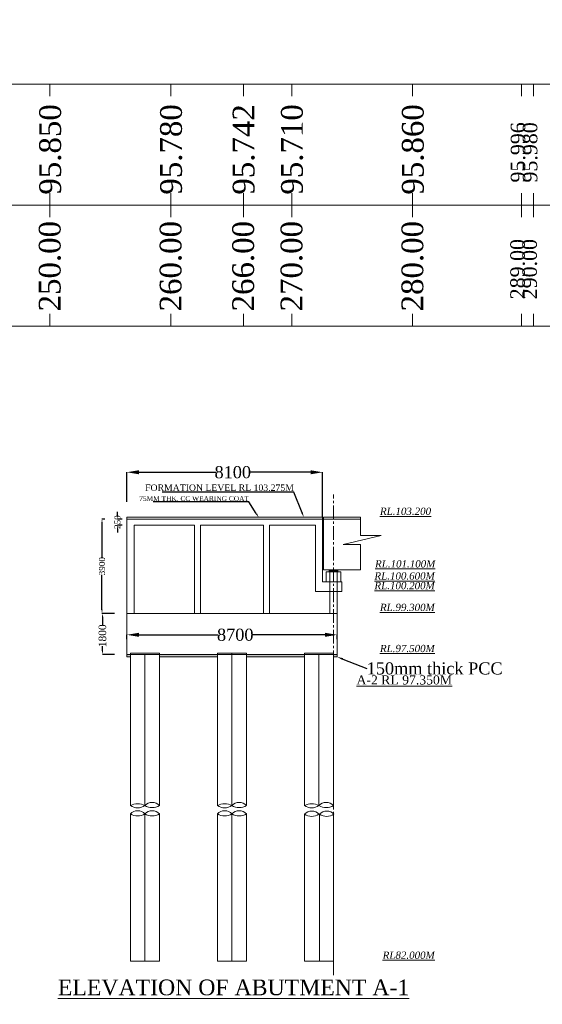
# Model space of a CAD drawing. Header units: millimetres. Extents: x -20950785 to 389010297, y -11535949 to 14056629.
# Tile 244 of 256: x 13430848 to 13474079, y -1586428 to -1504993. Entities that reach past the tile are written whole.
import ezdxf
from ezdxf import colors
from ezdxf.entities.mleader import LeaderData, LeaderLine
from ezdxf.math import Vec2, Vec3

# ---------------------------------------------------------------- set-up
doc = ezdxf.new("R2010")
doc.units = ezdxf.units.MM
doc.header["$LTSCALE"] = 60
doc.header["$MEASUREMENT"] = 0
doc.linetypes.add('CENTER2', pattern=[28.575, 19.05, -3.175, 3.175, -3.175])
doc.layers.add('TEXT', color=7, linetype='Continuous')
doc.styles.add('PDF Arial Bold', font='times.ttf')
doc.styles.add('style1', font='txt.shx', dxfattribs={"height": 1})
doc.dimstyles.get("Standard").update_dxf_attribs({"dimtxt": 400, "dimasz": 215, "dimexe": 0.18, "dimexo": 0.0625, "dimgap": 0.09, "dimtad": 0, "dimtih": 1, "dimtoh": 1, "dimdec": 0, "dimzin": 4, "dimdsep": 46, "dimtxsty": 'Standard', "dimblk": 'OPEN90', "dimcen": 0, "dimadec": 0, "dimazin": 1, "dimtfac": 1, "dimtdec": 0, "dimtix": 1, "dimtofl": 0, "dimtmove": 0, "dimatfit": 3, "dimldrblk": 'OPEN30', "dimfxl": 1, "dimtolj": 1, "dimtzin": 0, "dimarcsym": 0})

# ---------------------------------------------------------------- blocks, each defined once
blk = doc.blocks.new('*D1294')
at = {"color": 0, "linetype": 'Continuous', "lineweight": -2, "ltscale": 2, "transparency": 16777216}
for p, q in [((13438700, -1554093), (13437694, -1554093)), ((13437694, -1554393), (13437694, -1555095)), ((13437694, -1557193), (13437694, -1556800)), ((13438700, -1557493), (13437694, -1557493))]:
    blk.add_line(p, q, dxfattribs=at)
at = {"color": 0, "linetype": 'Continuous', "lineweight": 9, "ltscale": 2, "transparency": 16777216}
for points in [[(13437644, -1554393), (13437744, -1554393), (13437694, -1554093)], [(13437644, -1557193), (13437744, -1557193), (13437694, -1557493)]]:
    blk.add_solid(points, dxfattribs=at)
at = {"layer": 'Defpoints', "color": 0, "linetype": 'Continuous', "lineweight": 9, "ltscale": 2, "transparency": 16777216}
for p in [(13438700, -1554093), (13437694, -1557493), (13438700, -1557493)]:
    blk.add_point(p, dxfattribs=at)
at = {"color": 0, "linetype": 'Continuous', "lineweight": 9, "ltscale": 2, "transparency": 16777216, "insert": (13437694, -1555948), "char_height": 500, "attachment_point": 5, "rotation": 90, "style": 'PDF Arial Bold'}
blk.add_mtext('\\A1;{\\H1.25x;1800}', dxfattribs=at)
blk = doc.blocks.new('*D1296')
at = {"color": 0, "linetype": 'Continuous', "lineweight": -2, "ltscale": 2, "transparency": 16777216}
for p, q in [((13438934, -1545999), (13438934, -1545699)), ((13439312, -1546299), (13438934, -1546299)), ((13439320, -1546799), (13438934, -1546799)), ((13438934, -1547099), (13438934, -1547399))]:
    blk.add_line(p, q, dxfattribs=at)
at = {"color": 0, "linetype": 'Continuous', "lineweight": 9, "ltscale": 2, "transparency": 16777216}
for points in [[(13438884, -1545999), (13438984, -1545999), (13438934, -1546299)], [(13438884, -1547099), (13438984, -1547099), (13438934, -1546799)]]:
    blk.add_solid(points, dxfattribs=at)
at = {"layer": 'Defpoints', "color": 0, "linetype": 'Continuous', "lineweight": 9, "ltscale": 2, "transparency": 16777216}
for p in [(13438934, -1546299), (13439313, -1546299), (13439320, -1546799)]:
    blk.add_point(p, dxfattribs=at)
at = {"color": 0, "linetype": 'Continuous', "lineweight": 9, "ltscale": 2, "transparency": 16777216, "insert": (13438934, -1546549), "char_height": 500, "attachment_point": 5, "rotation": 90, "style": 'PDF Arial Bold'}
blk.add_mtext('\\A1;250', dxfattribs=at)
blk = doc.blocks.new('*D1297')
at = {"color": 0, "linetype": 'Continuous', "lineweight": -2, "ltscale": 2, "transparency": 16777216}
for p, q in [((13437898, -1546293), (13437655, -1546293)), ((13437655, -1546593), (13437655, -1549483)), ((13437655, -1553793), (13437655, -1550903)), ((13437898, -1554093), (13437655, -1554093))]:
    blk.add_line(p, q, dxfattribs=at)
at = {"color": 0, "linetype": 'Continuous', "lineweight": 9, "ltscale": 2, "transparency": 16777216}
for points in [[(13437605, -1546593), (13437705, -1546593), (13437655, -1546293)], [(13437605, -1553793), (13437705, -1553793), (13437655, -1554093)]]:
    blk.add_solid(points, dxfattribs=at)
at = {"layer": 'Defpoints', "color": 0, "linetype": 'Continuous', "lineweight": 9, "ltscale": 2, "transparency": 16777216}
for p in [(13437898, -1546293), (13437655, -1554093), (13437898, -1554093)]:
    blk.add_point(p, dxfattribs=at)
at = {"color": 0, "linetype": 'Continuous', "lineweight": 9, "ltscale": 2, "transparency": 16777216, "insert": (13437655, -1550193), "char_height": 500, "attachment_point": 5, "rotation": 90, "style": 'PDF Arial Bold'}
blk.add_mtext('\\A1;3900', dxfattribs=at)
blk = doc.blocks.new('*D1239')
at = {"color": 0, "linetype": 'Continuous', "lineweight": -2, "ltscale": 2, "transparency": 16777216}
for p, q in [((13439706, -1556223), (13439706, -1555868)), ((13440706, -1555868), (13447275, -1555868)), ((13456105, -1555868), (13450086, -1555868)), ((13457105, -1556223), (13457105, -1555868))]:
    blk.add_line(p, q, dxfattribs=at)
at = {"color": 0, "linetype": 'Continuous', "lineweight": 9, "ltscale": 2, "transparency": 16777216}
for points in [[(13440706, -1555701), (13440706, -1556035), (13439706, -1555868)], [(13456105, -1555701), (13456105, -1556035), (13457105, -1555868)]]:
    blk.add_solid(points, dxfattribs=at)
at = {"layer": 'Defpoints', "color": 0, "linetype": 'Continuous', "lineweight": 9, "ltscale": 2, "transparency": 16777216}
for p in [(13439706, -1556223), (13457105, -1555868), (13457105, -1556223)]:
    blk.add_point(p, dxfattribs=at)
at = {"color": 0, "linetype": 'Continuous', "lineweight": 9, "ltscale": 2, "transparency": 16777216, "insert": (13448680, -1555868), "char_height": 1000, "attachment_point": 5, "style": 'PDF Arial Bold'}
blk.add_mtext('\\A1;8700', dxfattribs=at)
blk = doc.blocks.new('*D1370')
at = {"color": 0, "linetype": 'Continuous', "lineweight": -2, "ltscale": 2, "transparency": 16777216}
for p, q in [((13439706, -1544873), (13439706, -1542424)), ((13440706, -1542424), (13447069, -1542424)), ((13454906, -1542424), (13449880, -1542424)), ((13455906, -1546143), (13455906, -1542424))]:
    blk.add_line(p, q, dxfattribs=at)
at = {"color": 0, "linetype": 'Continuous', "lineweight": 9, "ltscale": 2, "transparency": 16777216}
for points in [[(13440706, -1542258), (13440706, -1542591), (13439706, -1542424)], [(13454906, -1542258), (13454906, -1542591), (13455906, -1542424)]]:
    blk.add_solid(points, dxfattribs=at)
at = {"layer": 'Defpoints', "color": 0, "linetype": 'Continuous', "lineweight": 9, "ltscale": 2, "transparency": 16777216}
for p in [(13455906, -1542424), (13439706, -1544873), (13455906, -1546143)]:
    blk.add_point(p, dxfattribs=at)
at = {"color": 0, "linetype": 'Continuous', "lineweight": 9, "ltscale": 2, "transparency": 16777216, "insert": (13448474, -1542424), "char_height": 1000, "attachment_point": 5, "style": 'PDF Arial Bold'}
blk.add_mtext('\\A1;8100', dxfattribs=at)

msp = doc.modelspace()

# ---------------------------------------------------------------- hatches: boundary and pattern name
at = {"linetype": 'Continuous', "lineweight": 9, "ltscale": 2}
h = msp.add_hatch(dxfattribs=at)
h.set_pattern_fill('ANSI31', scale=2)
h.set_pattern_definition([(45, (-10683554.84971, 1884829.87648), (-0.1767766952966, 0.1767766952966), [])])
h.paths.add_polyline_path([(13456805.5, -1550493), (13456455.5, -1550493), (13456455.5, -1550653), (13456805.5, -1550653)])
h.paths.add_polyline_path([(13457155.5, -1550493), (13456805.5, -1550493), (13456805.5, -1550653), (13457155.5, -1550653)])
at = {"linetype": 'Continuous', "lineweight": 9}
h = msp.add_hatch(dxfattribs=at)
h.set_pattern_fill('AR-CONC', scale=50, style=0)
h.set_pattern_definition([(50, (13419661.45, -1645599.05), (358.6301, -31.3761), [37.5, -412.5]), (355, (13419661.45, -1645599.05), (-69.3757, 376.096), [30, -330]), (100.4514, (13419691.33, -1645601.67), (289.2547, 344.7198), [31.8701, -350.571]), (46.1842, (13419661.45, -1645499.05), (533.6205, -82.7595), [56.25, -618.75]), (96.6356, (13419705.9, -1645505.95), (467.3314, 487.059), [47.805, -525.8565]), (351.1842, (13419661.45, -1645499.05), (467.331, 487.0593), [45, -495]), (21, (13419711.45, -1645524.05), (298.4535, -201.3094), [37.5, -412.5]), (326, (13419711.45, -1645524.05), (121.6577, 362.575), [30, -330]), (71.4514, (13419736.32, -1645540.83), (420.1113, 161.2652), [31.8701, -350.571]), (37.5, (13419661.45, -1645599.05), (6.07993, 166.44693), [0, -326, 0, -335, 0, -331.25]), (7.5, (13419661.45, -1645599.05), (131.53477, 197.20586), [0, -191, 0, -318.5, 0, -126.25]), (327.5, (13419549.95, -1645599.05), (266.91122, -11.27744), [0, -125, 0, -390, 0, -517.5]), (317.5, (13419499.95, -1645599.05), (291.5931, 50.0525), [0, -162.5, 0, -259, 0, -367.5])])
h.paths.add_polyline_path([(13447205.5, -1557493), (13442405.5, -1557493), (13442405.5, -1557693), (13447205.5, -1557693)])
h.paths.add_polyline_path([(13440005.5, -1557493), (13439705.5, -1557493), (13439705.5, -1557693), (13440005.5, -1557693)])
h.paths.add_polyline_path([(13454405.5, -1557493), (13449605.5, -1557493), (13449605.5, -1557693), (13454405.5, -1557693)])
h.paths.add_polyline_path([(13457105.5, -1557493), (13456805.5, -1557493), (13456805.5, -1557693), (13457105.5, -1557693)])

# ---------------------------------------------------------------- linework, layer by layer
at = {"color": 7, "linetype": 'Continuous', "lineweight": 9, "ltscale": 2}
for p, q in [((13423352.55, -1510330.02), (13443352.55, -1510330.02)), ((13433352.55, -1510330.02), (13433352.55, -1511330.02)), ((13443352.55, -1510330.02), (13463352.55, -1510330.02)), ((13443352.55, -1510330.02), (13443352.55, -1511330.02)), ((13449352.55, -1510330.02), (13449352.55, -1511330.02)), ((13453352.55, -1510330.02), (13453352.55, -1511330.02)), ((13463352.55, -1510330.02), (13483352.55, -1510330.02)), ((13463352.55, -1510330.02), (13463352.55, -1511330.02)), ((13472352.55, -1510330.02), (13472352.55, -1511330.02)), ((13473352.55, -1510330.02), (13473352.55, -1511330.02)), ((13433352.55, -1519330.02), (13433352.55, -1521330.02)), ((13443352.55, -1519330.02), (13443352.55, -1521330.02)), ((13449352.55, -1519330.02), (13449352.55, -1521330.02)), ((13453352.55, -1519330.02), (13453352.55, -1521330.02)), ((13463352.55, -1519330.02), (13463352.55, -1521330.02)), ((13472352.55, -1519330.02), (13472352.55, -1521330.02)), ((13473352.55, -1519330.02), (13473352.55, -1521330.02)), ((13383352.55, -1520330.02), (13583352.55, -1520330.02)), ((13433352.55, -1529330.02), (13433352.55, -1530330.02)), ((13443352.55, -1529330.02), (13443352.55, -1530330.02)), ((13449352.55, -1529330.02), (13449352.55, -1530330.02)), ((13453352.55, -1529330.02), (13453352.55, -1530330.02)), ((13463352.55, -1529330.02), (13463352.55, -1530330.02)), ((13472352.55, -1529330.02), (13472352.55, -1530330.02)), ((13473352.55, -1529330.02), (13473352.55, -1530330.02)), ((13443352.55, -1530330.02), (13423352.55, -1530330.02)), ((13463352.55, -1530330.02), (13443352.55, -1530330.02)), ((13483352.55, -1530330.02), (13463352.55, -1530330.02)), ((13439705.5, -1546293), (13439705.5, -1546143)), ((13455985.5, -1550493), (13455985.5, -1546143)), ((13455985.5, -1546143), (13459029.17, -1546143)), ((13455985.5, -1546293), (13459029.17, -1546293)), ((13459029.17, -1546143), (13459029.17, -1547642.14)), ((13460738.17, -1547642.14), (13457607.83, -1548401.14)), ((13459029.17, -1547642.14), (13460738.17, -1547642.14)), ((13457607.83, -1548401.14), (13459029.17, -1548401.14)), ((13459029.17, -1548401.14), (13459029.17, -1550493)), ((13459029.17, -1550493), (13455985.5, -1550493)), ((13456455.5, -1550493), (13457155.5, -1550493)), ((13456455.5, -1550493), (13456455.5, -1550653)), ((13457155.5, -1550493), (13457155.5, -1550653)), ((13457105.5, -1554093), (13457105.5, -1557493)), ((13440005.5, -1582860.47), (13442405.5, -1582860.47)), ((13447205.5, -1582860.47), (13449605.5, -1582860.47)), ((13454405.5, -1582860.47), (13456805.5, -1582860.47))]:
    msp.add_line(p, q, dxfattribs=at)
at = {"linetype": 'CENTER2', "lineweight": 9}
msp.add_line((13456805.5, -1584023.81), (13456805.5, -1544255.12), dxfattribs=at)
at = {"color": 7, "linetype": 'Continuous', "lineweight": 9}
for p, q in [((13455305.5, -1546143), (13439705.5, -1546143)), ((13439705.5, -1546293), (13439705.5, -1554093)), ((13439705.5, -1554093), (13439705.5, -1546293)), ((13455305.5, -1546293), (13439705.5, -1546293)), ((13455905.5, -1546143), (13455305.5, -1546143)), ((13455905.5, -1546293), (13455305.5, -1546293)), ((13455905.5, -1546293), (13455905.5, -1546143)), ((13455905.5, -1551493), (13455905.5, -1546286.65)), ((13455985.5, -1546293), (13455985.5, -1546163)), ((13445305.5, -1546793), (13440305.5, -1546793)), ((13440305.5, -1554093), (13440305.5, -1546793)), ((13440305.5, -1548916.65), (13440305.5, -1546893)), ((13445305.5, -1554093), (13445305.5, -1546793)), ((13451005.5, -1546793), (13445805.5, -1546793)), ((13445805.5, -1554093), (13445805.5, -1546793)), ((13451005.5, -1554093), (13451005.5, -1546793)), ((13455305.5, -1546793), (13451505.5, -1546793)), ((13451505.5, -1554093), (13451505.5, -1546793)), ((13455305.5, -1546793), (13455305.5, -1552293)), ((13440305.5, -1554093), (13440305.5, -1549516.65)), ((13456505.5, -1554093), (13456505.5, -1550493)), ((13457105.5, -1554093), (13457105.5, -1550493)), ((13457105.5, -1554093), (13457105.5, -1550493)), ((13457405.5, -1550653), (13456205.5, -1550653)), ((13456205.5, -1550653), (13456205.5, -1551493)), ((13457405.5, -1551493), (13457405.5, -1550653)), ((13455905.5, -1551493), (13456655.5, -1551493)), ((13456655.5, -1551493), (13457505.5, -1551493)), ((13457505.5, -1551493), (13457505.5, -1552293)), ((13457505.5, -1552293), (13455305.5, -1552293)), ((13439705.5, -1554093), (13440305.5, -1554093)), ((13457105.5, -1554093), (13439705.5, -1554093)), ((13457105.5, -1554093), (13439705.5, -1554093)), ((13439705.5, -1557693), (13439705.5, -1554093)), ((13444705.5, -1554093), (13445305.5, -1554093)), ((13449705.5, -1554093), (13450305.5, -1554093)), ((13454705.5, -1554093), (13455305.5, -1554093)), ((13456505.5, -1554093), (13457105.5, -1554093)), ((13439705.5, -1557216.8), (13439705.5, -1557293)), ((13457105.5, -1557493), (13439705.5, -1557493)), ((13440005.5, -1557693), (13439705.5, -1557693)), ((13442405.5, -1557393), (13440005.5, -1557393)), ((13440005.5, -1569992.38), (13440005.5, -1557393)), ((13442405.5, -1569992.38), (13442405.5, -1557393)), ((13447205.5, -1557693), (13442405.5, -1557693)), ((13449605.5, -1557393), (13447205.5, -1557393)), ((13449605.5, -1557393), (13449605.5, -1557613.04)), ((13449605.5, -1569957.42), (13449605.5, -1557493)), ((13454405.5, -1557693), (13449605.5, -1557693)), ((13456805.5, -1557393), (13454405.5, -1557393)), ((13454405.5, -1569974.07), (13454405.5, -1557393)), ((13456805.5, -1569974.07), (13456805.5, -1557393)), ((13457105.5, -1557693), (13456805.5, -1557693)), ((13457105.5, -1557493), (13457105.5, -1557693)), ((13448405.5, -1567393), (13448405.5, -1564993)), ((13440005.5, -1582860.47), (13440005.5, -1570675.47)), ((13442405.5, -1582860.47), (13442405.5, -1570675.47)), ((13447205.5, -1582860.47), (13447205.5, -1570675.47)), ((13449605.5, -1582860.47), (13449605.5, -1570675.47)), ((13454405.5, -1582860.47), (13454405.5, -1570675.47)), ((13456805.5, -1582860.47), (13456805.5, -1570675.47)), ((13456805.5, -1579922.11), (13456805.5, -1579380.52))]:
    msp.add_line(p, q, dxfattribs=at)
at = {"color": 7, "linetype": 'Continuous', "lineweight": 9, "ltscale": 20}
msp.add_line((13447205.5, -1569983.22), (13447205.5, -1557393), dxfattribs=at)
at = {"color": 7, "linetype": 'Continuous', "lineweight": 9, "ltscale": 2}
msp.add_circle((13500903, -1533338), 347474.95, dxfattribs=at)
at = {"color": 7, "linetype": 'Continuous', "lineweight": 9}
for centre, radius, start, end in [((13440605.5, -1571239.5), 1392.2, 64.4707595, 115.5292405), ((13440605.5, -1569204.18), 983.31, 232.3974098, 307.6025902), ((13441805.5, -1570548.61), 824.41, 43.2985883, 136.7014117), ((13441805.5, -1569033.43), 1123.43, 237.7187091, 302.2812909), ((13447805.5, -1571239.5), 1392.2, 64.4707595, 115.5292405), ((13447805.5, -1569204.18), 983.31, 232.3974098, 307.6025902), ((13449005.5, -1570548.61), 824.41, 43.2985883, 136.7014117), ((13449005.5, -1569033.43), 1123.43, 237.7187091, 302.2812909), ((13455005.5, -1571239.5), 1392.2, 64.4707595, 115.5292405), ((13455005.5, -1569204.18), 983.31, 232.3974098, 307.6025902), ((13456205.5, -1570548.61), 824.41, 43.2985883, 136.7014117), ((13456205.5, -1569033.43), 1123.43, 237.7187091, 302.2812909), ((13440605.5, -1571240.85), 824.41, 43.2985883, 136.7014117), ((13440605.5, -1569725.68), 1123.43, 237.7187091, 302.2812909), ((13441805.5, -1571240.85), 824.41, 43.2985883, 136.7014117), ((13441805.5, -1569725.68), 1123.43, 237.7187091, 302.2812909), ((13447805.5, -1571240.85), 824.41, 43.2985883, 136.7014117), ((13447805.5, -1569725.68), 1123.43, 237.7187091, 302.2812909), ((13449005.5, -1571240.85), 824.41, 43.2985883, 136.7014117), ((13449005.5, -1569725.68), 1123.43, 237.7187091, 302.2812909), ((13455005.5, -1571274.53), 824.41, 43.2985883, 136.7014117), ((13455005.5, -1569759.35), 1123.43, 237.7187091, 302.2812909), ((13456247.39, -1571274.53), 824.41, 43.2985883, 136.7014117), ((13456247.39, -1569759.35), 1123.43, 237.7187091, 302.2812909)]:
    msp.add_arc(centre, radius, start, end, dxfattribs=at)
at = {"layer": 'TEXT', "color": 7, "linetype": 'Continuous', "lineweight": 9, "ltscale": 1000}
for p, q in [((13441205.5, -1569983.22), (13441205.5, -1557518.8)), ((13448405.5, -1569957.42), (13448405.5, -1557393)), ((13448405.5, -1569983.22), (13448405.5, -1557493)), ((13448405.5, -1569957.42), (13448405.5, -1557593)), ((13455605.5, -1569983.22), (13455605.5, -1557518.8)), ((13441205.5, -1582860.47), (13441205.5, -1570675.47)), ((13448405.5, -1582860.47), (13448405.5, -1570675.47)), ((13455647.39, -1570709.15), (13455647.39, -1582860.47))]:
    msp.add_line(p, q, dxfattribs=at)

# ---------------------------------------------------------------- texts
at = {"linetype": 'Continuous', "lineweight": 9, "attachment_point": 1, "rotation": 90}
for s, insert, char_height in [('{\\fTimes New Roman|b0|i0|c0|p18;95.850}', (13432465.75, -1519461.1), 1800), ('{\\fTimes New Roman|b0|i0|c0|p18;95.780}', (13442465.75, -1519461.1), 1800), ('{\\fTimes New Roman|b0|i0|c0|p18;95.742}', (13448465.75, -1519461.1), 1800), ('{\\fTimes New Roman|b0|i0|c0|p18;95.710}', (13452465.75, -1519461.1), 1800), ('{\\fTimes New Roman|b0|i0|c0|p18;95.860}', (13462465.75, -1519461.1), 1800), ('{\\fTimes New Roman|b0|i0|c0|p18;95.996}', (13471465.75, -1518461.1), 1200), ('{\\fTimes New Roman|b0|i0|c0|p18;95.980}', (13472465.75, -1518461.1), 1200), ('{\\fTimes New Roman|b0|i0|c0|p18;250.00}', (13432429.98, -1529117.18), 1800), ('{\\fTimes New Roman|b0|i0|c0|p18;260.00}', (13442429.98, -1529117.18), 1800), ('{\\fTimes New Roman|b0|i0|c0|p18;266.00}', (13448429.98, -1529117.18), 1800), ('{\\fTimes New Roman|b0|i0|c0|p18;270.00}', (13452429.98, -1529117.18), 1800), ('{\\fTimes New Roman|b0|i0|c0|p18;280.00}', (13462429.98, -1529117.18), 1800), ('{\\fTimes New Roman|b0|i0|c0|p18;289.00}', (13471429.98, -1528117.18), 1200), ('{\\fTimes New Roman|b0|i0|c0|p18;290.00}', (13472429.98, -1528117.18), 1200)]:
    msp.add_mtext(s, dxfattribs=dict(at, insert=insert, char_height=char_height))
at = {"linetype": 'Continuous', "lineweight": 9, "attachment_point": 1}
for s, insert, char_height, width in [('\\pi3313.63157;{\\fTimes New Roman|b0|i0|c0|p18;medium \\P\\pi1814.9834;compacted soil\\H1.00001x;\\P\\pi0;      }', (11748274.52, -1522913.25, -17483.87), 750, 10242.62), ('\\pi3313.63157;{\\fTimes New Roman|b0|i0|c0|p18;medium \\P\\pi1814.9834;compacted soil\\H1.00001x;\\P\\pi0;      }', (11721469.49, -1523931.04, -17483.87), 750, 10242.62), ('\\pi2740.72241;{\\fTimes New Roman|b0|i0|c0|p18;compacted \\P\\pi4359.6842;soil\\H1.00001x;\\P\\pi0;      }', (10497499.53, -1530929.72, -17483.87), 750, 10242.62), ('\\pi2740.72241;{\\fTimes New Roman|b0|i0|c0|p18;compacted \\P\\pi4359.6842;soil\\H1.00001x;\\P\\pi0;      }', (10470694.51, -1533491.03, -17483.87), 750, 10242.62), ('\\pi2917.05681;{\\fTimes New Roman|b0|i0|c0|p18;\\LCertified that the boring details  shown are correct.}', (11725062.51, -1543620.32, -17483.87), 750, 28256.2477), ('\\pi7448.80773;{\\fTimes New Roman|b0|i0|c0|p18;\\LCertified that the boring details  shown are correct.}', (12463812.32, -1576321.57), 1915.15152, 72153.3279), ('{\\fTimes New Roman|b0|i0|c0|p18;\\L ELEVATION OF ABUTMENT A-1  }', (13433515.96, -1584378.93), 1300, 29360.2006), ('\\pi5418.09167,t45718.09167;{\\fTimes New Roman|b0|i0|c0|p18;\\L ELEVATION OF \\P\\pi2504.57329,t42804.57329;ABUTMENT ELEMENT \\P\\pi7381.21352,t47681.21352;DIRECTION}', (12166780.87, -1584775.46), 1300, 25045.2677)]:
    msp.add_mtext(s, dxfattribs=dict(at, insert=insert, char_height=char_height, width=width))
at = {"color": 7, "linetype": 'Continuous', "lineweight": 9, "ltscale": 2, "char_height": 600, "width": 3864.4837, "attachment_point": 3, "style": 'PDF Arial Bold'}
for s, insert in [('{\\fTimes New Roman|b0|i1|c0|p18;\\LRL.103.200 }', (13464877.66, -1545349)), ('{\\fTimes New Roman|b0|i1|c0|p18;\\LRL.101.100M}', (13465227.66, -1549699)), ('{\\fTimes New Roman|b0|i1|c0|p18;\\LRL.100.600M}', (13465177.66, -1550699)), ('{\\fTimes New Roman|b0|i1|c0|p18;\\LRL.100.200M}', (13465177.66, -1551499)), ('{\\fTimes New Roman|b0|i1|c0|p18;\\LRL.99.300M}', (13465177.66, -1553299)), ('{\\fTimes New Roman|b0|i1|c0|p18;\\LRL.97.500M}', (13465177.66, -1556699)), ('{\\fTimes New Roman|b0|i1|c0|p18;\\LRL82.000M}', (13465177.66, -1582066.47))]:
    msp.add_mtext(s, dxfattribs=dict(at, insert=insert))
at = {"color": 7, "linetype": 'Continuous', "lineweight": 9, "ltscale": 2, "insert": (12489839.11, -1554708.18), "char_height": 900, "attachment_point": 1, "style": 'PDF Arial Bold'}
msp.add_mtext_dynamic_manual_height_columns('\\pi1240.70522,t5740.70522;Moderately \\P\\pi690.45288,t5190.45288;Stronge Rock', width=8577.0125, gutter_width=1, heights=[0], dxfattribs=at)
at = {"linetype": 'Continuous', "lineweight": 9, "attachment_point": 1, "style": 'style1'}
for s, insert, char_height, width in [('{\\fTimes New Roman|b0|i0|c0|p18;\\H0.7236x;\\LA-2 RL 97.350M \\H1.38197x;            }', (13458710.55, -1559224.53), 1036.4865, 7793.5969), ('\\pi6024.46095;{\\fTimes New Roman|b0|i0|c0|p18;\\LELEVATION OF PIER \\P\\pi3569.25186;ALONG CURRENT DIRECTION  }', (10046282.47, -1573923.48), 750, 22678.6984), ('\\pi6024.46095;{\\fTimes New Roman|b0|i0|c0|p18;\\LELEVATION OF PIER \\P\\pi3569.25186;ALONG CURRENT DIRECTION  }', (11296226.84, -1573923.48), 750, 22678.6984)]:
    msp.add_mtext(s, dxfattribs=dict(at, insert=insert, char_height=char_height, width=width))
at = {"layer": 'TEXT', "linetype": 'Continuous', "lineweight": 9, "char_height": 1300, "attachment_point": 1}
for s, insert, width in [('\\pi2427.77062;{\\fTimes New Roman|b0|i0|c0|p18;\\LELEVATION OF PIER \\P\\pi3593.74034;ALONG CURRENT \\P\\pi6498.82325;DIRECTION  }', (12201657.42, -1570888.18), 23280.4872), ('\\pi1974.11068;{\\fTimes New Roman|b0|i0|c0|p18;\\LELEVATION OF PIER \\P\\pi3681.82517;ALONG TRAFFIC  \\P\\pi6045.16331;DIRECTION  }', (12222299.86, -1571340.89), 22373.1673)]:
    msp.add_mtext(s, dxfattribs=dict(at, insert=insert, width=width))

# ---------------------------------------------------------------- dimensions: what is measured, and where the dimension line sits
at = {"color": 7, "linetype": 'Continuous', "lineweight": 9, "ltscale": 2}
for base, p1, p2, text, picture, middle in [((13455905.5, -1542424.5), (13439705.5, -1544873.48), (13455905.5, -1546143), '8100', '*D1370', (13448474.5, -1542424.5)), ((13457105.5, -1555868), (13439705.5, -1556223.48), (13457105.5, -1556223.48), '8700', '*D1239', (13448680.5, -1555868))]:
    dim = msp.add_linear_dim(base=base, p1=p1, p2=p2, text=text, dimstyle='Standard', override={"dimtxt": 1000, "dimasz": 1000, "dimtxsty": 'PDF Arial Bold', "dimfxl": 300}, dxfattribs=at)
    dim.commit()
    dim.dimension.update_dxf_attribs({"geometry": picture, "text_midpoint": middle, "dimtype": 160})
for base, p1, p2, text, picture, middle in [((13437655, -1554093), (13437898.26, -1546293), (13437898.26, -1554093), '3900', '*D1297', (13437655, -1550193)), ((13438934.5, -1546299.35), (13439319.76, -1546799.35), (13439312.5, -1546299.35), '250', '*D1296', (13438934.5, -1546549.35)), ((13437694.5, -1557493), (13438699.88, -1554093), (13438699.88, -1557493), '{\\H1.25x;1800}', '*D1294', (13437694.5, -1555947.5))]:
    dim = msp.add_linear_dim(base=base, p1=p1, p2=p2, angle=90, text=text, dimstyle='Standard', override={"dimtxt": 500, "dimasz": 300, "dimtxsty": 'PDF Arial Bold', "dimfxl": 300}, dxfattribs=at)
    dim.commit()
    dim.dimension.update_dxf_attribs({"geometry": picture, "text_midpoint": middle, "dimtype": 160, "text_rotation": 90})

# ---------------------------------------------------------------- leaders
ml = msp.add_multileader_mtext('Standard', dxfattribs=at)
ml.set_content('{\\fTimes New Roman|b0|i0|c0|p18;\\C256;FORMATION LEVEL RL 103.275M}', color=7)
ml.set_leader_properties()
ml.build(insert=Vec2(0, 0))
ml.multileader.update_dxf_attribs({"has_dogleg": 0, "text_right_attachment_type": 6, "dogleg_length": 0.36, "arrow_head_size": 400})
ctx = ml.context
ctx.base_point, ctx.char_height, ctx.arrow_head_size, ctx.landing_gap_size, ctx.plane_origin = Vec3(13441527.59, -1543703.77), 533.3333, 400, 0.18, Vec3(13447132.5, -1546143)
ctx.right_attachment, ctx.text_align_type = 6, 2
notes = []
notes.append((ctx, [(0, (1, 1, 0), (13453530.4, -1544071.14), (-1, 0), 0.72, [(0, [(13454351.5, -1546143)], 0, [])])]))
ctx.mtext.insert, ctx.mtext.alignment, ctx.mtext.flow_direction = Vec3(13453529.5, -1543431.14), 3, 5
ml = msp.add_multileader_mtext('Standard', dxfattribs=at)
ml.set_content('{\\fTimes New Roman|b0|i0|c0|p18;75MM THK. CC WEARING COAT }', color=7)
ml.set_leader_properties()
ml.build(insert=Vec2(0, 0))
ml.multileader.update_dxf_attribs({"has_dogleg": 0, "text_right_attachment_type": 6, "dogleg_length": 0.36, "arrow_head_size": 400})
ctx = ml.context
ctx.base_point, ctx.char_height, ctx.arrow_head_size, ctx.landing_gap_size, ctx.plane_origin = Vec3(13441071.73, -1544607.59), 400, 400, 0.18, Vec3(13443415.5, -1546183)
ctx.right_attachment, ctx.text_align_type = 6, 2
notes.append((ctx, [(0, (1, 1, 0), (13449813.4, -1544883.12), (-1, 0), 0.72, [(0, [(13450634.5, -1546183)], 0, [])])]))
ctx.mtext.insert, ctx.mtext.alignment, ctx.mtext.flow_direction = Vec3(13449812.5, -1544403.12), 3, 5
ml = msp.add_multileader_mtext('Standard', dxfattribs=at)
ml.set_content('{\\fTimes New Roman|b0|i0|c0|p18;\\C256;150mm thick PCC}', color=7)
ml.set_leader_properties()
ml.build(insert=Vec2(0, 0))
ml.multileader.update_dxf_attribs({"text_right_attachment_type": 6, "dogleg_length": 0.36, "arrow_head_size": 500})
ctx = ml.context
ctx.base_point, ctx.char_height, ctx.arrow_head_size, ctx.landing_gap_size, ctx.plane_origin = Vec3(13459550.86, -1558656.89), 1000, 500, 0.09, Vec3(13457105.5, -1557693)
ctx.right_attachment = 6
notes.append((ctx, [(0, (1, 1, 0), (13459550.5, -1558656.89), (1, 0), 0.36, [(0, [(13457105.5, -1557693)], 0, [])])]))
ctx.mtext.insert, ctx.mtext.flow_direction = Vec3(13459550.95, -1558145.72), 5
for ctx, leaders in notes:
    for number, flags, end, landing, length, lines in leaders:
        leader = LeaderData()
        leader.index, (leader.has_last_leader_line, leader.has_dogleg_vector, leader.attachment_direction) = number, flags
        leader.last_leader_point, leader.dogleg_vector, leader.dogleg_length = Vec3(end), Vec3(landing), length
        for number, points, colour, breaks in lines:
            line = LeaderLine()
            line.index, line.vertices, line.color, line.breaks = number, Vec3.list(points), colors.encode_raw_color(colour), breaks
            leader.lines.append(line)
        ctx.leaders.append(leader)

doc.saveas('drawing.dxf')
